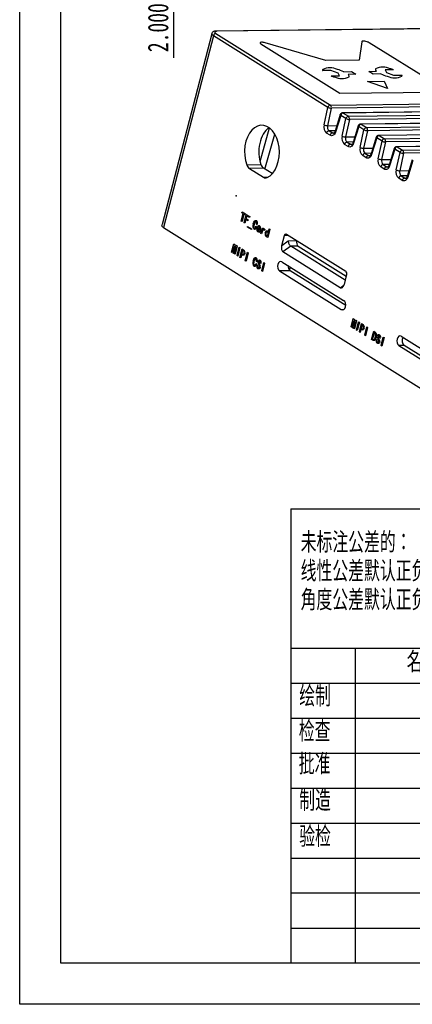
# Model space of a CAD drawing. Header units: millimetres. Extents: x -8 to 210, y 0 to 302.
# Tile 1 of 13: x -8 to 40, y 0 to 120. Entities that reach past the tile are written whole.
import ezdxf

# ---------------------------------------------------------------- set-up
doc = ezdxf.new("R2010")
doc.units = ezdxf.units.MM
doc.header["$PDSIZE"] = -1
doc.styles.add('SLDTEXTSTYLE0', font='TXT', dxfattribs={"width": 0.7, "bigfont": 'bigfont'})
doc.styles.add('SLDTEXTSTYLE1', font='TXT', dxfattribs={"width": 0.7})
doc.dimstyles.new('SLDDIMSTYLE5', dxfattribs={"dimtxt": 2.5, "dimasz": 3, "dimexe": 0, "dimexo": 0.0625, "dimtad": 1, "dimdec": 3, "dimrnd": 1e-09, "dimzin": 4, "dimdsep": 46, "dimtxsty": 'SLDTEXTSTYLE1', "dimsah": 1, "dimcen": 0.09, "dimadec": 0, "dimazin": 1, "dimtfac": 1, "dimtdec": 3, "dimtmove": 0, "dimatfit": 0, "dimfxl": 1, "dimfrac": 2, "dimtolj": 1, "dimtzin": 12, "dimarcsym": 0})

# ---------------------------------------------------------------- blocks, each defined once
blk = doc.blocks.new('SW_NOTE_0')
at = {"color": 0, "linetype": 'Continuous', "lineweight": 0, "char_height": 2.5, "attachment_point": 1, "style": 'SLDTEXTSTYLE0'}
for s, insert in [('未标注公差的：', (0, 3.22)), ('线性公差默认正负0.1毫米，', (0, -0.28)), ('角度公差默认正负0.05°。', (0, -3.78))]:
    blk.add_mtext(s, dxfattribs=dict(at, insert=insert))
blk = doc.blocks.new('_D_27')
at = {"color": 0, "linetype": 'Continuous', "lineweight": -2, "transparency": 16777216}
for p, q in [((10.95, 133.45), (10.95, 136.45)), ((15.34, 130.45), (10.95, 130.45)), ((10.95, 130.45), (10.95, 128.45)), ((15.34, 128.45), (10.95, 128.45)), ((10.95, 125.45), (10.95, 115.08))]:
    blk.add_line(p, q, dxfattribs=at)
at = {"color": 0, "linetype": 'Continuous', "transparency": 16777216}
for points in [[(10.45, 133.45), (11.45, 133.45), (10.95, 130.45)], [(10.45, 125.45), (11.45, 125.45), (10.95, 128.45)]]:
    blk.add_solid(points, dxfattribs=at)
at = {"layer": 'Defpoints', "color": 0, "linetype": 'Continuous', "transparency": 16777216}
for p in [(10.95, 130.45), (15.4, 130.45), (15.4, 128.45)]:
    blk.add_point(p, dxfattribs=at)
at = {"color": 0, "linetype": 'Continuous', "lineweight": -3, "transparency": 16777216, "insert": (7.82, 118.76), "char_height": 2.5, "attachment_point": 2, "rotation": 90, "style": 'SLDTEXTSTYLE1'}
blk.add_mtext('\\A1;2.000', dxfattribs=at)

msp = doc.modelspace()

# ---------------------------------------------------------------- linework, layer by layer
at = {"color": 7, "linetype": 'Continuous', "lineweight": -3}
for p, q in [((113.58725, 119.5036), (16.1362, 118.34418)), ((113.66298, 119.48126), (16.21193, 118.32184)), ((15.596, 118.03063), (9.56835, 94.83817)), ((15.80547, 117.77007), (9.74423, 94.44837)), ((29.71979, 109.07154), (15.80547, 117.77007)), ((16.10514, 118.05041), (30.01946, 109.35188)), ((21.58294, 116.77893), (31.1536, 110.79584)), ((29.46176, 114.75362), (22.07417, 116.91821)), ((33.83878, 117.05818), (33.52285, 114.80193)), ((44.3196, 110.95248), (34.74894, 116.93557)), ((33.52285, 114.80193), (29.46176, 114.75362)), ((30.09357, 113.55769), (29.08851, 113.54574)), ((30.96135, 113.23639), (30.09357, 113.55769)), ((30.12967, 112.89486), (31.13473, 112.90681)), ((31.13473, 112.90681), (30.96135, 113.23639)), ((31.65114, 113.41034), (32.57851, 113.42137)), ((33.09885, 113.09608), (32.17148, 113.08505)), ((32.57851, 113.42137), (33.09885, 113.09608)), ((34.70511, 113.44668), (35.63244, 113.45771)), ((35.22544, 113.12139), (34.70511, 113.44668)), ((36.15278, 113.13242), (35.22544, 113.12139)), ((37.67432, 113.64788), (36.66922, 113.63593)), ((36.66922, 113.63593), (36.84257, 113.30636)), ((36.84257, 113.30636), (37.71038, 112.98505)), ((37.71038, 112.98505), (38.71548, 112.997)), ((34.55286, 112.2234), (36.56554, 112.24734)), ((36.9516, 111.36491), (34.55286, 112.2234)), ((36.56554, 112.24734), (36.9516, 111.36491)), ((30.01946, 109.35188), (128.53224, 110.52394)), ((31.1536, 110.79584), (44.3196, 110.95248)), ((29.26222, 106.93823), (29.71979, 109.07154)), ((30.13312, 108.97779), (29.67554, 106.84448)), ((128.64589, 110.14984), (30.13312, 108.97779)), ((130.01009, 109.57506), (31.49731, 108.40301)), ((130.08581, 109.55272), (31.57304, 108.38067)), ((32.21177, 107.98137), (130.72454, 109.15342)), ((31.21414, 108.19124), (30.58991, 106.16211)), ((31.27337, 108.10032), (30.64914, 106.07119)), ((31.9121, 107.70102), (31.27337, 108.10032)), ((31.57304, 108.38067), (32.21177, 107.98137)), ((130.8382, 108.77932), (32.32542, 107.60727)), ((132.20239, 108.20454), (33.68962, 107.03249)), ((132.27812, 108.1822), (33.76534, 107.01015)), ((34.40408, 106.61085), (132.91685, 107.7829)), ((31.45452, 105.56771), (31.9121, 107.70102)), ((32.32542, 107.60727), (31.86785, 105.47396)), ((33.40645, 106.82072), (32.78222, 104.79159)), ((33.46568, 106.7298), (32.84145, 104.70067)), ((34.10441, 106.3305), (33.46568, 106.7298)), ((33.76534, 107.01015), (34.40408, 106.61085)), ((133.0305, 107.4088), (34.51773, 106.23675)), ((134.3947, 106.83402), (35.88193, 105.66197)), ((134.47043, 106.81168), (35.95765, 105.63963)), ((22.06791, 101.5616), (23.27045, 105.80461)), ((29.98471, 105.67844), (29.56529, 105.94064)), ((29.86496, 106.22098), (30.28438, 105.95878)), ((33.64683, 104.19719), (34.10441, 106.3305)), ((34.51773, 106.23675), (34.06015, 104.10344)), ((35.59876, 105.4502), (34.97453, 103.42107)), ((35.95765, 105.63963), (36.59638, 105.24033)), ((36.59638, 105.24033), (135.10916, 106.41238)), ((135.22281, 106.03828), (36.71004, 104.86623)), ((136.58701, 105.4635), (38.07423, 104.29145)), ((136.66273, 105.44116), (38.14996, 104.26911)), ((32.17702, 104.30792), (31.7576, 104.57012)), ((32.05727, 104.85046), (32.47669, 104.58826)), ((35.65798, 105.35928), (35.03375, 103.33015)), ((36.29671, 104.95998), (35.65798, 105.35928)), ((35.83914, 102.82667), (36.29671, 104.95998)), ((36.71004, 104.86623), (36.25246, 102.73292)), ((38.14996, 104.26911), (38.78869, 103.86981)), ((38.78869, 103.86981), (137.30146, 105.04186)), ((137.41512, 104.66776), (38.90234, 103.49571)), ((34.36933, 102.9374), (33.94991, 103.1996)), ((34.24958, 103.47994), (34.669, 103.21774)), ((37.79106, 104.07968), (37.16683, 102.05055)), ((37.85029, 103.98876), (37.22606, 101.95963)), ((38.48902, 103.58946), (37.85029, 103.98876)), ((38.03145, 101.45615), (38.48902, 103.58946)), ((38.90234, 103.49571), (38.44477, 101.3624)), ((19.85386, 102.08422), (21.58382, 102.10481)), ((36.56164, 101.56688), (36.14222, 101.82908)), ((36.44189, 102.10942), (36.86131, 101.84722)), ((39.98337, 102.70916), (39.35914, 100.68003)), ((40.0426, 102.61824), (39.41837, 100.58912)), ((21.9088, 101.66108), (20.18119, 101.64052)), ((20.18119, 101.64052), (21.89471, 100.56932)), ((22.95193, 101.00896), (21.9088, 101.66108)), ((38.63419, 100.73891), (39.05361, 100.47671)), ((38.75394, 100.19636), (38.33452, 100.45856)), ((19.19011, 95.24802), (19.4253, 96.15292)), ((19.26941, 96.25037), (19.29881, 96.36348)), ((19.4253, 96.15292), (19.26941, 96.25037)), ((19.51493, 96.09688), (19.27975, 95.19199)), ((19.29881, 96.36348), (19.70021, 96.11255)), ((19.67081, 95.99943), (19.51493, 96.09688)), ((19.53696, 95.03119), (19.80153, 96.0492)), ((19.70021, 96.11255), (19.67081, 95.99943)), ((19.86177, 95.88006), (19.77512, 95.54667)), ((19.80153, 96.0492), (20.21073, 95.7934)), ((20.18133, 95.68028), (19.86177, 95.88006)), ((20.21073, 95.7934), (20.18133, 95.68028)), ((19.27975, 95.19199), (19.19011, 95.24802)), ((19.62659, 94.97516), (19.53696, 95.03119)), ((19.74573, 95.43356), (19.62659, 94.97516)), ((19.98734, 95.28251), (19.74573, 95.43356)), ((19.77512, 95.54667), (20.01674, 95.39563)), ((20.01674, 95.39563), (19.98734, 95.28251)), ((20.96717, 94.60769), (21.05681, 94.55165)), ((21.11789, 94.80413), (21.03216, 94.85773)), ((9.74423, 94.44837), (56.66491, 65.11594)), ((19.92867, 94.51641), (19.94724, 94.58785)), ((20.41971, 94.20944), (19.92867, 94.51641)), ((19.94724, 94.58785), (20.43827, 94.28088)), ((20.43827, 94.28088), (20.41971, 94.20944)), ((21.25699, 94.50264), (21.17125, 94.55623)), ((21.43483, 93.84474), (21.3413, 93.90321)), ((21.38296, 94.13322), (21.41391, 94.25229)), ((21.52125, 94.31667), (21.43615, 93.98924)), ((21.58682, 93.74972), (21.76011, 94.41649)), ((21.66476, 93.701), (21.58682, 93.74972)), ((21.75295, 94.04033), (21.66476, 93.701)), ((21.76011, 94.41649), (21.83805, 94.36776)), ((21.83805, 94.36776), (21.79318, 94.19512)), ((22.05159, 94.24811), (22.01755, 94.11714)), ((22.67758, 94.25125), (22.413, 93.23323)), ((22.48514, 93.85943), (22.59964, 94.29997)), ((22.59964, 94.29997), (22.67758, 94.25125)), ((24.10651, 92.26365), (24.42521, 93.48989)), ((24.67911, 93.65392), (31.88836, 89.14706)), ((18.01623, 91.46339), (18.28081, 92.4814)), ((18.28081, 92.4814), (18.40162, 92.40588)), ((18.40162, 92.40588), (18.31252, 91.67956)), ((18.32031, 91.67469), (18.58088, 92.29381)), ((18.70169, 92.21829), (18.43712, 91.20028)), ((18.58088, 92.29381), (18.70169, 92.21829)), ((22.33506, 93.28196), (22.35827, 93.37126)), ((22.413, 93.23323), (22.33506, 93.28196)), ((24.10651, 92.26365), (24.88882, 92.84959)), ((25.19786, 92.199), (24.25909, 91.49588)), ((24.88882, 92.84959), (25.92292, 92.86189)), ((26.10027, 92.20973), (25.19786, 92.199)), ((31.81733, 88.06084), (25.19786, 92.199)), ((25.92627, 92.87425), (25.92292, 92.86189)), ((26.10027, 92.20973), (31.94585, 88.55537)), ((18.09417, 91.41467), (18.01623, 91.46339)), ((18.28294, 92.14097), (18.09417, 91.41467)), ((18.1955, 91.35132), (18.29073, 92.13609)), ((18.25785, 91.31234), (18.1955, 91.35132)), ((18.54014, 91.98017), (18.25785, 91.31234)), ((18.29073, 92.13609), (18.28294, 92.14097)), ((18.31252, 91.67956), (18.32031, 91.67469)), ((18.35917, 91.249), (18.54794, 91.9753)), ((18.43712, 91.20028), (18.35917, 91.249)), ((18.54794, 91.9753), (18.54014, 91.98017)), ((18.67874, 91.04923), (18.94331, 92.06724)), ((18.76837, 90.99319), (18.67874, 91.04923)), ((19.03295, 92.01121), (18.76837, 90.99319)), ((18.94331, 92.06724), (19.03295, 92.01121)), ((19.02947, 90.82997), (19.29405, 91.84798)), ((19.22277, 91.1728), (19.11911, 90.77393)), ((19.33579, 91.10215), (19.22277, 91.1728)), ((19.35429, 91.67883), (19.25217, 91.28591)), ((19.25217, 91.28591), (19.3418, 91.22988)), ((19.29405, 91.84798), (19.4967, 91.72129)), ((19.44392, 91.6228), (19.35429, 91.67883)), ((19.67639, 90.42555), (19.94097, 91.44356)), ((20.0306, 91.38752), (19.76602, 90.36951)), ((19.94097, 91.44356), (20.0306, 91.38752)), ((31.22601, 87.14051), (24.25909, 91.49588)), ((19.11911, 90.77393), (19.02947, 90.82997)), ((19.76602, 90.36951), (19.67639, 90.42555)), ((20.95462, 90.09706), (21.04425, 90.04102)), ((21.10534, 90.2935), (21.01961, 90.34709)), ((21.08191, 89.87215), (21.09274, 89.91382)), ((21.09274, 89.91382), (21.18237, 89.85779)), ((21.18237, 89.85779), (21.17309, 89.82207)), ((21.59855, 90.08205), (21.50892, 90.13809)), ((21.67169, 89.17818), (21.93627, 90.19619)), ((22.0259, 90.14016), (21.76133, 89.12215)), ((21.93627, 90.19619), (22.0259, 90.14016)), ((24.12251, 90.30103), (31.63466, 85.60481)), ((21.76133, 89.12215), (21.67169, 89.17818)), ((25.12841, 89.20587), (23.83387, 89.19047)), ((23.83387, 89.19047), (31.34603, 84.49425)), ((25.05234, 89.26908), (25.15687, 89.65439)), ((31.87961, 84.98536), (25.12841, 89.20587)), ((31.99794, 88.7558), (31.67925, 87.52956)), ((32.53012, 82.39004), (32.7947, 83.40805)), ((32.79683, 83.06762), (32.60806, 82.34132)), ((32.70939, 82.27797), (32.80462, 83.06275)), ((33.05403, 82.90682), (32.77174, 82.23899)), ((32.7947, 83.40805), (32.91551, 83.33253)), ((32.80462, 83.06275), (32.79683, 83.06762)), ((32.91551, 83.33253), (32.82641, 82.60621)), ((32.8342, 82.60134), (33.09477, 83.22046)), ((32.87306, 82.17565), (33.06183, 82.90195)), ((33.21558, 83.14494), (32.95101, 82.12693)), ((33.06183, 82.90195), (33.05403, 82.90682)), ((33.09477, 83.22046), (33.21558, 83.14494)), ((33.19263, 81.97588), (33.4572, 82.99389)), ((33.54684, 82.93786), (33.28226, 81.91984)), ((33.4572, 82.99389), (33.54684, 82.93786)), ((33.54336, 81.75662), (33.80794, 82.77463)), ((33.80794, 82.77463), (34.01059, 82.64794)), ((32.60806, 82.34132), (32.53012, 82.39004)), ((32.77174, 82.23899), (32.70939, 82.27797)), ((32.82641, 82.60621), (32.8342, 82.60134)), ((32.95101, 82.12693), (32.87306, 82.17565)), ((33.28226, 81.91984), (33.19263, 81.97588)), ((33.633, 81.70058), (33.54336, 81.75662)), ((33.73666, 82.09945), (33.633, 81.70058)), ((33.84968, 82.0288), (33.73666, 82.09945)), ((33.86818, 82.60548), (33.76606, 82.21256)), ((33.76606, 82.21256), (33.85569, 82.15653)), ((33.95781, 82.54945), (33.86818, 82.60548)), ((34.19028, 81.3522), (34.45486, 82.37021)), ((34.54449, 82.31417), (34.27991, 81.29616)), ((34.45486, 82.37021), (34.54449, 82.31417)), ((35.03205, 80.82597), (35.29663, 81.84398)), ((35.35686, 81.67483), (35.15108, 80.88304)), ((35.29663, 81.84398), (35.42913, 81.76114)), ((35.39973, 81.64803), (35.35686, 81.67483)), ((34.27991, 81.29616), (34.19028, 81.3522)), ((35.16455, 80.74313), (35.03205, 80.82597)), ((35.15108, 80.88304), (35.19395, 80.85624)), ((35.5958, 80.7988), (35.60663, 80.84047)), ((35.60663, 80.84047), (35.69626, 80.78444)), ((35.69626, 80.78444), (35.68698, 80.74872)), ((36.11244, 81.00871), (36.02281, 81.06474)), ((36.18558, 80.10483), (36.45016, 81.12284)), ((36.53979, 81.06681), (36.27522, 80.0488)), ((36.45016, 81.12284), (36.53979, 81.06681)), ((38.63175, 81.23058), (47.90078, 75.43606)), ((36.27522, 80.0488), (36.18558, 80.10483)), ((38.98467, 80.12766), (38.34312, 80.12003)), ((38.34312, 80.12003), (47.61215, 74.3255)), ((44.16305, 76.89039), (38.98467, 80.12766)), ((25.22502, 60.25), (205, 60.25)), ((25.22502, 60.25), (25.22502, 5)), ((205, 43.25), (25.22502, 43.25)), ((33.02502, 43.25), (33.02502, 5)), ((124.02502, 39), (25.22502, 39)), ((124.02502, 34.75), (25.22502, 34.75)), ((124.02502, 30.5), (25.22502, 30.5)), ((124.02502, 26.25), (25.22502, 26.25)), ((79.82502, 22), (25.22502, 22)), ((79.82502, 17.74993), (25.22502, 17.74993)), ((79.82502, 13.5), (25.22502, 13.5)), ((25.22502, 9.25), (205, 9.25)), ((205, 5), (5, 5))]:
    msp.add_line(p, q, dxfattribs=at)
at = {"color": 8, "linetype": 'Continuous', "lineweight": -3}
for p, q in [((21.47217, 102.46935), (22.60476, 106.57332)), ((29.67554, 106.84448), (30.80396, 106.8579)), ((30.61075, 106.22986), (29.86496, 106.22098)), ((30.28438, 105.95878), (30.47562, 105.96106)), ((31.86785, 105.47396), (32.99627, 105.48738)), ((32.80306, 104.85934), (32.05727, 104.85046)), ((32.47669, 104.58826), (32.66793, 104.59054)), ((34.06015, 104.10344), (35.18858, 104.11686)), ((34.99537, 103.48882), (34.24958, 103.47994)), ((34.669, 103.21774), (34.86024, 103.22002)), ((36.25246, 102.73292), (37.38088, 102.74634)), ((37.18767, 102.1183), (36.44189, 102.10942)), ((36.86131, 101.84722), (37.05255, 101.8495)), ((21.89471, 100.56932), (22.40681, 100.57541)), ((38.44477, 101.3624), (39.57319, 101.37582)), ((39.37998, 100.74778), (38.63419, 100.73891)), ((39.05361, 100.47671), (39.24485, 100.47898)), ((24.93184, 93.49592), (24.42521, 93.48989)), ((31.22601, 87.14051), (31.66049, 87.46593)), ((31.34603, 84.49425), (31.64783, 84.49784))]:
    msp.add_line(p, q, dxfattribs=at)
for points in [[(210, 0), (-7.7467, 0), (-7.7467, 301.99001), (210, 301.99001)], [(205, 5), (-2.7467, 5), (-2.7467, 296.99001), (205, 296.99001)]]:
    msp.add_lwpolyline(points, close=True)
at = {"color": 8, "linetype": 'Continuous', "lineweight": -3, "flags": 128}
for points in [[(15.80547, 117.77007), (15.70185, 117.84413), (15.63136, 117.91569), (15.59671, 117.982), (15.59593, 118.03035)], [(31.27337, 108.10032), (31.24321, 108.1258), (31.22295, 108.15041), (31.21337, 108.1732), (31.21414, 108.19124)], [(33.46568, 106.7298), (33.43552, 106.75529), (33.41526, 106.77989), (33.40568, 106.80268), (33.40645, 106.82072)], [(30.64914, 106.07119), (30.61898, 106.09668), (30.59872, 106.12128), (30.58914, 106.14407), (30.58991, 106.16211)], [(35.65798, 105.35928), (35.62782, 105.38477), (35.60757, 105.40937), (35.59799, 105.43216), (35.59876, 105.4502)], [(32.84145, 104.70067), (32.81129, 104.72616), (32.79103, 104.75076), (32.78145, 104.77355), (32.78222, 104.79159)], [(35.03375, 103.33015), (35.00359, 103.35564), (34.98334, 103.38025), (34.97376, 103.40303), (34.97453, 103.42107)], [(37.85029, 103.98876), (37.82013, 104.01425), (37.79987, 104.03885), (37.7903, 104.06164), (37.79106, 104.07968)], [(37.22606, 101.95963), (37.1959, 101.98512), (37.17564, 102.00973), (37.16607, 102.03251), (37.16683, 102.05055)], [(39.41837, 100.58912), (39.38821, 100.6146), (39.36795, 100.63921), (39.35837, 100.66199), (39.35914, 100.68003)]]:
    msp.add_lwpolyline(points, dxfattribs=at)
at = {"color": 7, "linetype": 'Continuous', "lineweight": -3, "flags": 128}
for points in [[(16.21193, 118.32184), (16.11651, 118.31551), (16.04106, 118.29924), (15.98847, 118.27365), (15.96076, 118.23972), (15.959, 118.19876), (15.98326, 118.15235), (16.03261, 118.10226), (16.10514, 118.05041)], [(22.07417, 116.91821), (21.96119, 116.94761), (21.85584, 116.96801), (21.75975, 116.97986), (21.6366, 116.98265), (21.54354, 116.96883), (21.4861, 116.93998), (21.46983, 116.89766), (21.48459, 116.86275), (21.52174, 116.82302), (21.58294, 116.77893)], [(34.74898, 116.93557), (34.66943, 116.97944), (34.58045, 117.01856), (34.48505, 117.05251), (34.33655, 117.09287), (34.19068, 117.1193), (34.05771, 117.13043), (33.9479, 117.12487), (33.89262, 117.11122), (33.85523, 117.08912), (33.83878, 117.05818)], [(37.67432, 113.64788), (37.62795, 113.66392), (37.5811, 113.67963), (37.53382, 113.69499), (37.48615, 113.71001), (37.43814, 113.72465), (37.38983, 113.73891), (37.34127, 113.75277), (37.29249, 113.76622)], [(29.08452, 113.66857), (29.0798, 113.65448), (29.07657, 113.64), (29.07483, 113.62515), (29.07459, 113.60993), (29.07583, 113.59437), (29.07857, 113.57847), (29.08279, 113.56226), (29.08851, 113.54574)], [(30.12967, 112.89486), (30.17603, 112.87882), (30.22287, 112.86311), (30.27014, 112.84774), (30.31781, 112.83273), (30.36581, 112.81809), (30.41412, 112.80383), (30.46269, 112.78997), (30.51146, 112.77652)], [(38.71943, 112.87417), (38.72414, 112.88826), (38.72737, 112.90274), (38.72912, 112.9176), (38.72937, 112.93281), (38.72813, 112.94837), (38.7254, 112.96427), (38.72118, 112.98049), (38.71548, 112.997)], [(22.32894, 100.53693), (22.68533, 100.75779), (23.00902, 101.07456), (23.28928, 101.47674), (23.51681, 101.951), (23.68407, 102.4816), (23.7855, 103.05095), (23.81775, 103.64017), (23.77975, 104.22971), (23.67275, 104.80002), (23.5003, 105.33219), (23.26813, 105.80857), (22.98394, 106.21336), (22.65714, 106.53313), (22.29858, 106.75729), (21.92014, 106.87839), (21.53439, 106.89242), (21.15411, 106.79891), (20.79191, 106.60097), (20.45981, 106.30516), (20.16882, 105.9213), (19.92859, 105.4621), (19.74709, 104.9428), (19.63033, 104.38063), (19.5822, 103.79422), (19.60428, 103.20303), (19.69585, 102.62666), (19.85386, 102.08422)], [(30.64914, 106.07119), (30.59918, 105.9422), (30.53423, 105.83014), (30.45661, 105.73897), (30.36906, 105.67195), (30.27469, 105.63144), (30.17687, 105.61889), (30.07905, 105.63474), (29.98471, 105.67844)], [(32.84145, 104.70067), (32.79149, 104.57168), (32.72654, 104.45962), (32.64891, 104.36845), (32.56137, 104.30143), (32.467, 104.26092), (32.36917, 104.24837), (32.27136, 104.26422), (32.17702, 104.30792)], [(35.03375, 103.33015), (34.98379, 103.20116), (34.91885, 103.0891), (34.84122, 102.99793), (34.75367, 102.93091), (34.65931, 102.8904), (34.56148, 102.87785), (34.46366, 102.8937), (34.36933, 102.9374)], [(37.22606, 101.95963), (37.1761, 101.83064), (37.11115, 101.71858), (37.03353, 101.62741), (36.94598, 101.56039), (36.85162, 101.51988), (36.75379, 101.50733), (36.65597, 101.52318), (36.56164, 101.56688)], [(39.41837, 100.58912), (39.36841, 100.46013), (39.30346, 100.34806), (39.22584, 100.25689), (39.13829, 100.18987), (39.04392, 100.14936), (38.9461, 100.13681), (38.84828, 100.15267), (38.75394, 100.19636)], [(20.64673, 94.89108), (20.68195, 95.01115), (20.72574, 95.12425), (20.78174, 95.22359), (20.83392, 95.281), (20.89367, 95.31725), (20.95781, 95.32488), (21.02052, 95.301)], [(20.74336, 94.84452), (20.71535, 94.72072), (20.69956, 94.59195), (20.70142, 94.52635), (20.71428, 94.4636), (20.73913, 94.41002), (20.77525, 94.37472)], [(20.99116, 95.18789), (20.9456, 95.20103), (20.90072, 95.1846), (20.86183, 95.14633), (20.82999, 95.0949), (20.78124, 94.97427), (20.74332, 94.84452)], [(20.77529, 94.37472), (20.80879, 94.36413), (20.84263, 94.37158), (20.87401, 94.39234), (20.90014, 94.42593), (20.9387, 94.51226), (20.96717, 94.60769)], [(21.0322, 94.85773), (21.05115, 94.9476), (21.05815, 95.04142), (21.05331, 95.08826), (21.03999, 95.13108), (21.01822, 95.16483), (20.99112, 95.18789)], [(21.05684, 94.55165), (21.02292, 94.44661), (20.97911, 94.35084), (20.9205, 94.2766), (20.86424, 94.24491), (20.80431, 94.2392), (20.74585, 94.26161)], [(21.2862, 94.2837), (21.25103, 94.29491), (21.21532, 94.29638), (21.18339, 94.27363), (21.16324, 94.22906)], [(21.41394, 94.25229), (21.34188, 94.2649), (21.28616, 94.2837)], [(21.28992, 94.38518), (21.37028, 94.35981), (21.41105, 94.35375), (21.43126, 94.35792), (21.4464, 94.37731)], [(21.34134, 93.90321), (21.33936, 93.95613), (21.34738, 93.9963)], [(21.43619, 93.98924), (21.42714, 93.9086), (21.43483, 93.84474)], [(22.01759, 94.11714), (21.9674, 94.153), (21.91304, 94.16668), (21.85907, 94.15152), (21.80208, 94.10485), (21.75295, 94.04033)], [(22.10608, 93.81268), (22.13544, 93.9044), (22.17643, 93.98467), (22.23112, 94.04223), (22.30727, 94.06976), (22.38439, 94.04698)], [(22.19181, 93.75908), (22.17476, 93.67199), (22.17322, 93.58114), (22.18151, 93.53728), (22.19774, 93.49893), (22.2468, 93.44786)], [(22.37216, 93.93008), (22.34316, 93.94316), (22.31311, 93.94522), (22.25858, 93.90959), (22.21884, 93.84116), (22.19178, 93.75908)], [(22.24684, 93.44786), (22.27478, 93.43683), (22.30357, 93.43837), (22.35602, 93.47321), (22.39538, 93.53696), (22.4217, 93.61534)], [(24.42521, 93.48989), (24.44278, 93.54188), (24.46666, 93.58749), (24.49593, 93.625), (24.52946, 93.65294), (24.56598, 93.67025), (24.60407, 93.67626), (24.64227, 93.67075), (24.67911, 93.65392)], [(22.3583, 93.37126), (22.31798, 93.33924), (22.27326, 93.32742), (22.20336, 93.35045)], [(19.62282, 91.2826), (19.59199, 91.19401), (19.54637, 91.12247), (19.48765, 91.07876), (19.41069, 91.07099), (19.33579, 91.10215)], [(19.34184, 91.22988), (19.38414, 91.20846), (19.4282, 91.19961), (19.47126, 91.21377), (19.50915, 91.26768), (19.53315, 91.33863)], [(20.63418, 90.38045), (20.6694, 90.50051), (20.71319, 90.61362), (20.76919, 90.71296), (20.82137, 90.77037), (20.88112, 90.80661), (20.94526, 90.81425), (21.00796, 90.79037)], [(20.7308, 90.33389), (20.7028, 90.21009), (20.687, 90.08132), (20.68887, 90.01572), (20.70173, 89.95297), (20.72658, 89.89939), (20.7627, 89.86409)], [(20.9786, 90.67725), (20.93305, 90.6904), (20.88816, 90.67397), (20.84928, 90.6357), (20.81744, 90.58426), (20.76868, 90.46364), (20.73077, 90.33389)], [(21.04429, 90.04102), (21.01036, 89.93598), (20.96655, 89.84021), (20.90795, 89.76597), (20.85168, 89.73427), (20.79176, 89.72857), (20.7333, 89.75098)], [(20.76273, 89.86409), (20.79624, 89.8535), (20.83008, 89.86094), (20.86145, 89.88171), (20.88759, 89.9153), (20.92615, 90.00163), (20.95462, 90.09706)], [(21.01964, 90.34709), (21.0386, 90.43697), (21.04559, 90.53079), (21.04076, 90.57763), (21.02744, 90.62045), (21.00567, 90.6542), (20.97857, 90.67725)], [(21.21977, 90.33272), (21.2486, 90.41156), (21.29205, 90.47242), (21.3462, 90.5082), (21.41549, 90.51842), (21.48341, 90.49314)], [(21.4525, 90.37408), (21.40691, 90.39064), (21.36136, 90.37704), (21.33247, 90.34298), (21.314, 90.29454)], [(24.12251, 90.30103), (23.97242, 90.34572), (23.82321, 90.29907), (23.69759, 90.16818), (23.6147, 89.97299), (23.58714, 89.74319), (23.61912, 89.51379), (23.70576, 89.3197), (23.83387, 89.19047)], [(21.50048, 89.61742), (21.4693, 89.53047), (21.4224, 89.46254), (21.36289, 89.42402), (21.28661, 89.41967), (21.21264, 89.45132)], [(21.24207, 89.56443), (21.2967, 89.54339), (21.35104, 89.56117), (21.38519, 89.60356), (21.40772, 89.66155)], [(31.34603, 84.49425), (31.49612, 84.44956), (31.64533, 84.49621), (31.77094, 84.6271), (31.85384, 84.82229), (31.88139, 85.05209), (31.84942, 85.28149), (31.76278, 85.47558), (31.63466, 85.60481)], [(34.13671, 82.20925), (34.10588, 82.12066), (34.06026, 82.04912), (34.00154, 82.00541), (33.92458, 81.99764), (33.84968, 82.0288)], [(33.85573, 82.15653), (33.89803, 82.13511), (33.94209, 82.12626), (33.98515, 82.14042), (34.02304, 82.19433), (34.04704, 82.26528)], [(35.48316, 81.13222), (35.50511, 81.22757), (35.52009, 81.32612), (35.52252, 81.42726), (35.50957, 81.50067), (35.48222, 81.5643), (35.44404, 81.61325), (35.39973, 81.64803)], [(35.42916, 81.76114), (35.49738, 81.7089), (35.55755, 81.637), (35.60176, 81.54196), (35.6219, 81.42968), (35.61976, 81.30779), (35.60267, 81.18879), (35.57665, 81.07375)], [(35.73366, 81.25937), (35.76249, 81.33821), (35.80594, 81.39907), (35.86009, 81.43485), (35.92938, 81.44507), (35.9973, 81.41979)], [(35.57669, 81.07375), (35.54582, 80.9696), (35.50702, 80.87208), (35.45722, 80.78733), (35.39391, 80.7279), (35.31791, 80.70088), (35.23975, 80.70828), (35.16455, 80.74313)], [(35.19398, 80.85625), (35.24101, 80.83351), (35.29001, 80.82697), (35.33804, 80.84169), (35.38026, 80.87933), (35.4235, 80.95411), (35.45656, 81.04055), (35.48312, 81.13222)], [(36.01437, 80.54408), (35.98319, 80.45712), (35.93629, 80.38919), (35.87678, 80.35067), (35.8005, 80.34632), (35.72653, 80.37797)], [(35.75596, 80.49108), (35.81059, 80.47004), (35.86493, 80.48782), (35.89908, 80.53021), (35.92161, 80.5882)], [(35.96639, 81.30073), (35.9208, 81.31729), (35.87525, 81.30369), (35.84636, 81.26963), (35.82789, 81.22119)], [(38.63175, 81.23058), (38.48166, 81.27528), (38.33245, 81.22863), (38.20684, 81.09774), (38.12394, 80.90254), (38.09638, 80.67275), (38.12836, 80.44334), (38.215, 80.24925), (38.34312, 80.12003)]]:
    msp.add_lwpolyline(points, dxfattribs=at)
at = {"color": 7, "linetype": 'Continuous', "lineweight": -3}
for centre, radius, start, end in [((16.15582, 117.69591), 0.35811, 98.1352864, 168.0484229), ((29.99968, 111.83003), 2.05369, 64.9019772, 116.4613066), ((36.42136, 111.90632), 2.0538, 64.9028732, 116.4604107), ((31.38259, 114.63649), 2.05386, 244.9035299, 296.459754), ((29.62247, 108.97514), 4.87714, 65.420495, 75.1698409), ((32.02306, 112.84846), 0.27931, 349.5446686, 57.8948451), ((35.78078, 113.69426), 0.2792, 169.535588, 237.914813), ((38.18124, 117.56688), 4.87638, 245.419156, 255.170563), ((37.8043, 114.71292), 2.05389, 244.9037919, 296.4594919), ((30.07014, 108.99738), 0.35811, 98.1352864, 168.0484229), ((30.14404, 109.98395), 1.00623, 245.0628886, 269.3779567), ((29.78228, 109.07551), 0.3642, 344.4351603, 49.3634723), ((31.50088, 108.10303), 0.3, 90.6816419, 162.9002941), ((31.62371, 108.02616), 0.35811, 98.1352864, 168.0484229), ((32.26244, 107.62686), 0.35811, 98.1352864, 168.0484229), ((31.97458, 107.70499), 0.3642, 344.4351603, 49.3634723), ((30.19779, 106.67763), 0.97119, 164.4351603, 229.3634723), ((29.68646, 107.85064), 1.00623, 245.0628886, 269.3779567), ((30.26027, 106.6816), 0.60699, 164.4351603, 229.3634723), ((32.33635, 108.61344), 1.00623, 245.0628886, 269.3779567), ((33.69319, 106.73251), 0.3, 90.6816419, 162.9002941), ((33.81602, 106.65564), 0.35811, 98.1352864, 168.0484229), ((34.45475, 106.25634), 0.35811, 98.1352864, 168.0484229), ((34.16689, 106.33447), 0.3642, 344.4351603, 49.3634723), ((29.91564, 105.86648), 0.35811, 98.1352864, 168.0484229), ((30.33506, 105.60428), 0.35811, 98.1352864, 168.0484229), ((32.3901, 105.30711), 0.97119, 164.4351603, 229.3634723), ((31.87877, 106.48012), 1.00623, 245.0628886, 269.3779567), ((32.45258, 105.31108), 0.60699, 164.4351603, 229.3634723), ((34.52865, 107.24292), 1.00623, 245.0628886, 269.3779567), ((35.88549, 105.36199), 0.3, 90.6816419, 162.9002941), ((36.00833, 105.28512), 0.35811, 98.1352864, 168.0484229), ((32.10795, 104.49596), 0.35811, 98.1352864, 168.0484229), ((32.52737, 104.23376), 0.35811, 98.1352864, 168.0484229), ((34.5824, 103.93659), 0.97119, 164.4351603, 229.3634723), ((34.07108, 105.1096), 1.00623, 245.0628886, 269.3779567), ((36.64706, 104.88582), 0.35811, 98.1352864, 168.0484229), ((36.72096, 105.8724), 1.00623, 245.0628886, 269.3779567), ((36.3592, 104.96395), 0.3642, 344.4351603, 49.3634723), ((38.0778, 103.99147), 0.3, 90.6816419, 162.9002941), ((38.20064, 103.9146), 0.35811, 98.1352864, 168.0484229), ((34.30025, 103.12544), 0.35811, 98.1352864, 168.0484229), ((34.64489, 103.94056), 0.60699, 164.4351603, 229.3634723), ((34.71967, 102.86324), 0.35811, 98.1352864, 168.0484229), ((38.83937, 103.5153), 0.35811, 98.1352864, 168.0484229), ((38.91327, 104.50188), 1.00623, 245.0628886, 269.3779567), ((38.5515, 103.59343), 0.3642, 344.4351603, 49.3634723), ((20.67473, 102.3472), 0.86196, 197.7637934, 235.070388), ((36.77471, 102.56607), 0.97119, 164.4351603, 229.3634723), ((36.26339, 103.73908), 1.00623, 245.0628886, 269.3779567), ((36.49256, 101.75492), 0.35811, 98.1352864, 168.0484229), ((36.83719, 102.57004), 0.60699, 164.4351603, 229.3634723), ((36.91198, 101.49272), 0.35811, 98.1352864, 168.0484229), ((38.96702, 101.19555), 0.97119, 164.4351603, 229.3634723), ((38.45569, 102.36856), 1.00623, 245.0628886, 269.3779567), ((38.68487, 100.3844), 0.35811, 98.1352864, 168.0484229), ((39.0295, 101.19953), 0.60699, 164.4351603, 229.3634723), ((22.14079, 100.94149), 0.44617, 236.5274606, 294.9417429), ((39.10429, 100.1222), 0.35811, 98.1352864, 168.0484229), ((21.19538, 94.65499), 0.59732, 156.7188179, 221.1915543), ((20.71008, 94.9822), 0.445, 336.4112307, 45.757511), ((21.31969, 94.52792), 0.15108, 53.966033, 169.1983354), ((21.25399, 94.41213), 0.28379, 340.3454808, 56.9876438), ((10.187, 95.17511), 0.85099, 227.9357644, 238.6484583), ((21.3097, 94.19913), 0.24595, 163.0696714, 236.6725942), ((21.22129, 94.25431), 0.14776, 62.3361328, 173.6130015), ((21.27439, 94.19336), 0.11671, 162.1889405, 236.6201075), ((21.2592, 94.10979), 0.14374, 233.9142632, 307.8587486), ((21.27678, 94.20626), 0.12887, 238.8979466, 325.4787582), ((21.33146, 94.48413), 0.07673, 50.0244215, 166.0471386), ((21.31168, 94.41969), 0.14126, 342.5389732, 60.7443247), ((21.94739, 94.09981), 0.18125, 54.9063327, 148.2756046), ((22.49201, 93.65261), 0.41784, 157.4744391, 226.3135981), ((22.13801, 93.73189), 0.30674, 337.6682236, 40.2486872), ((22.24935, 93.85363), 0.23586, 1.4087006, 55.0624566), ((19.32171, 91.4283), 0.22971, 337.0243325, 57.8569713), ((19.26544, 91.41738), 0.38192, 339.3352547, 52.7272592), ((21.18283, 90.14436), 0.59732, 156.7188179, 221.1915543), ((20.69753, 90.47157), 0.445, 336.4112307, 45.757511), ((21.43468, 89.75104), 0.37298, 161.0511034, 233.4726235), ((21.38693, 89.74122), 0.22858, 159.2860549, 230.6628542), ((21.66686, 90.24834), 0.45502, 169.3139199, 221.0979449), ((21.64059, 90.25069), 0.32948, 172.3523851, 222.7230212), ((21.04481, 89.71185), 0.36641, 352.1106187, 40.381067), ((20.99276, 89.70873), 0.51583, 349.803884, 38.1195635), ((21.32269, 90.21826), 0.20278, 336.7127126, 50.2116876), ((21.25351, 90.2071), 0.367, 340.0784923, 51.2062459), ((25.55108, 89.73117), 0.67423, 171.9725717, 231.1784745), ((31.6468, 88.86843), 0.36876, 342.2168291, 49.0774374), ((33.77933, 82.34403), 0.38192, 339.3352547, 52.7272592), ((33.8356, 82.35495), 0.22971, 337.0243325, 57.8569713), ((35.7674, 81.13375), 0.367, 340.0784923, 51.2062459), ((35.94857, 80.67769), 0.37298, 161.0511034, 233.4726235), ((35.90082, 80.66787), 0.22858, 159.2860549, 230.6628542), ((36.18075, 81.17499), 0.45502, 169.3139199, 221.0979449), ((36.15448, 81.17734), 0.32948, 172.3523851, 222.7230212), ((35.5587, 80.6385), 0.36641, 352.1106187, 40.381067), ((35.50666, 80.63539), 0.51583, 349.803884, 38.1195635), ((35.83658, 81.14491), 0.20278, 336.7127126, 50.2116876)]:
    msp.add_arc(centre, radius, start, end, dxfattribs=at)
at = {"color": 8, "linetype": 'Continuous', "lineweight": -3}
for centre, radius, start, end in [((16.13706, 118.20755), 0.13663, 56.76974, 90.3630452), ((31.49809, 108.26612), 0.13689, 56.8028137, 90.3248798), ((33.69039, 106.8956), 0.13689, 56.8028137, 90.3248798), ((30.40932, 106.14974), 0.2282, 236.8052785, 270.2130304), ((35.8827, 105.52508), 0.13689, 56.8028137, 90.3248798), ((32.60163, 104.77922), 0.2282, 236.8052785, 270.2130304), ((38.07501, 104.15456), 0.13689, 56.8028137, 90.3248798), ((34.79393, 103.4087), 0.2282, 236.8052785, 270.2130304), ((36.98624, 102.03819), 0.2282, 236.8052785, 270.2130304), ((39.17855, 100.66767), 0.2282, 236.8052785, 270.2130304)]:
    msp.add_arc(centre, radius, start, end, dxfattribs=at)
at = {"color": 7, "linetype": 'Continuous', "lineweight": -3}
for centre, major_axis, ratio, start_param, end_param in [((23.45612, 103.67085), (0.01704, 3.25023), 0.65573436, 0.44488921, 2.076967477), ((22.15991, 102.58667), (0.00524, 1.00007), 0.65573436, 2.076967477, 2.756641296), ((24.40942, 92.07429), (0.06929, 0.60745), 0.544877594, 1.316478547, 2.887274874), ((25.19173, 92.66023), (-0.16679, 0.49113), 0.51499511, 1.00807902, 2.578875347), ((26.22583, 92.67253), (0.00262, 0.50003), 0.65573436, 1.185844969, 2.756641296), ((31.37634, 87.71893), (0.06929, 0.60745), 0.544877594, 2.887274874, 4.458071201), ((39.13533, 80.68301), (0.00315, 0.60004), 0.65573436, 0.819363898, 2.756641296)]:
    msp.add_ellipse(centre, major_axis=major_axis, ratio=ratio, start_param=start_param, end_param=end_param, dxfattribs=at)
for points, knots in [([(16.1362, 118.34418), (16.09317, 118.34233), (15.98269, 118.33758), (15.83666, 118.30294), (15.69732, 118.21407), (15.6141, 118.11263), (15.60487, 118.04509), (15.60266, 118.02891)], [0, 0, 0, 0, 0.191083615, 0.49054922, 0.721492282, 0.933302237, 1, 1, 1, 1]), ([(30.58991, 106.16211), (30.57968, 106.13311), (30.55261, 106.05633), (30.49326, 105.9672), (30.4309, 105.92436), (30.42169, 105.91782), (30.41049, 105.92179), (30.41015, 105.92191)], [0, 0, 0, 0, 0.160849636, 0.425781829, 0.690734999, 0.990722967, 1, 1, 1, 1]), ([(32.78222, 104.79159), (32.77199, 104.76259), (32.74492, 104.68581), (32.68556, 104.59668), (32.62321, 104.55384), (32.614, 104.5473), (32.6028, 104.55127), (32.60246, 104.55139)], [0, 0, 0, 0, 0.160849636, 0.425781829, 0.690734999, 0.990722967, 1, 1, 1, 1]), ([(34.97453, 103.42107), (34.9643, 103.39207), (34.93722, 103.31529), (34.87787, 103.22616), (34.81552, 103.18333), (34.8063, 103.17678), (34.7951, 103.18075), (34.79477, 103.18087)], [0, 0, 0, 0, 0.160849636, 0.425781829, 0.690734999, 0.990722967, 1, 1, 1, 1]), ([(37.16683, 102.05055), (37.15661, 102.02155), (37.12953, 101.94477), (37.07018, 101.85564), (37.00783, 101.81281), (36.99861, 101.80626), (36.98741, 101.81023), (36.98708, 101.81035)], [0, 0, 0, 0, 0.160849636, 0.425781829, 0.690734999, 0.990722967, 1, 1, 1, 1]), ([(39.35914, 100.68003), (39.34891, 100.65103), (39.32184, 100.57425), (39.26249, 100.48512), (39.20013, 100.44229), (39.19092, 100.43574), (39.17972, 100.43972), (39.17938, 100.43983)], [0, 0, 0, 0, 0.160849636, 0.425781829, 0.690734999, 0.990722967, 1, 1, 1, 1]), ([(9.61686, 94.54334), (9.59287, 94.57998), (9.54505, 94.65304), (9.54024, 94.76521), (9.5689, 94.82931), (9.57233, 94.83697)], [0, 0, 0, 0, 0.4698588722, 0.9366195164, 1, 1, 1, 1])]:
    msp.add_open_spline(points, degree=3, knots=knots, dxfattribs=at)
msp.add_point((18.54823, 98.3092), dxfattribs=at)

# ---------------------------------------------------------------- block references
msp.add_blockref('SW_NOTE_0', (26.40919, 54.19192), dxfattribs=at)

# ---------------------------------------------------------------- texts
at = {"color": 7, "linetype": 'Continuous', "lineweight": -3, "char_height": 2.5, "attachment_point": 1, "style": 'SLDTEXTSTYLE0'}
for s, insert in [('名称', (39.29888, 42.85777)), ('绘制', (26.24009, 38.70997)), ('检查', (26.179, 34.43466)), ('批准', (26.17705, 30.45708)), ('制造', (26.23761, 26.01396)), ('验检', (26.23227, 21.6299))]:
    msp.add_mtext(s, dxfattribs=dict(at, insert=insert))

# ---------------------------------------------------------------- dimensions: what is measured, and where the dimension line sits
at = {"color": 7, "linetype": 'Continuous', "lineweight": -3}
dim = msp.add_linear_dim(base=(10.94605, 130.45018), p1=(15.4036, 128.45018), p2=(15.4036, 130.45018), angle=90, dimstyle='SLDDIMSTYLE5', dxfattribs=at)
dim.commit()
dim.dimension.update_dxf_attribs({"geometry": '_D_27', "text_midpoint": (10.94605, 118.76268), "dimtype": 160})

doc.saveas('drawing.dxf')
